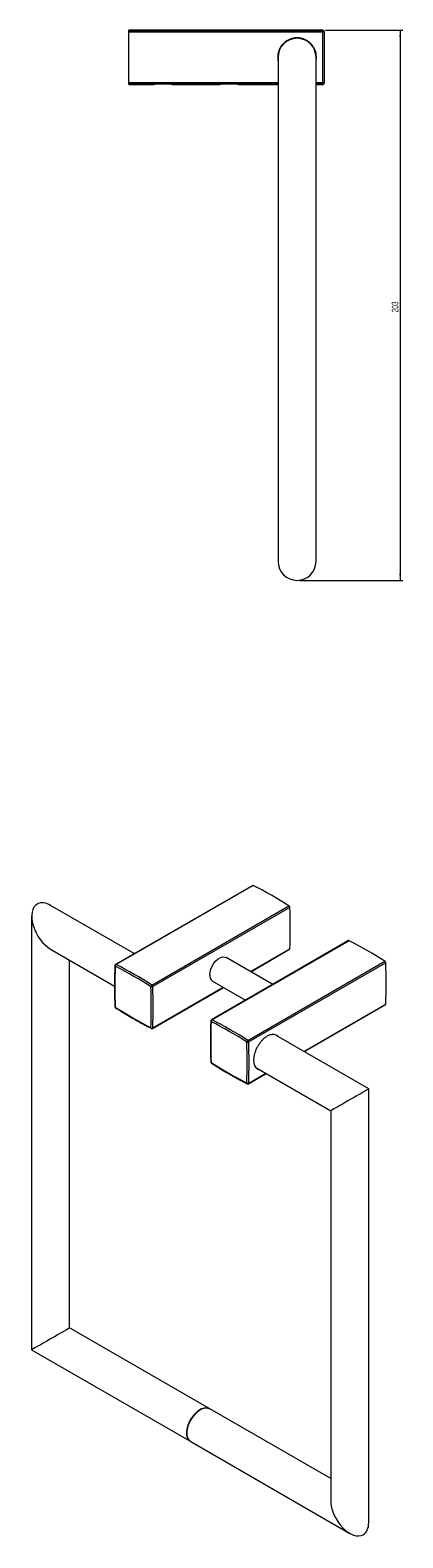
# Model space of a CAD drawing. Header units: millimetres. Extents: x -364 to 207, y 6 to 563.
# Tile 2 of 2: x 69 to 207, y 6 to 563. Entities that reach past the tile are written whole.
import ezdxf

# ---------------------------------------------------------------- set-up
doc = ezdxf.new("R2010")
doc.units = ezdxf.units.MM
doc.styles.add('SLDTEXTSTYLE0', font='TXT', dxfattribs={"width": 0.605})
doc.dimstyles.new('SLDDIMSTYLE0', dxfattribs={"dimtxt": 2.311487, "dimasz": 2.5, "dimexe": 0, "dimexo": 0.0625, "dimgap": 0.577872, "dimtad": 1, "dimtoh": 1, "dimrnd": 1e-09, "dimzin": 12, "dimdsep": 46, "dimtxsty": 'SLDTEXTSTYLE0', "dimsah": 1, "dimcen": 0.09, "dimadec": 0, "dimazin": 0, "dimtfac": 1, "dimtofl": 0, "dimtmove": 0, "dimatfit": 3, "dimfxl": 1, "dimfrac": 2, "dimtolj": 1, "dimtzin": 12, "dimarcsym": 0})

# ---------------------------------------------------------------- blocks, each defined once
blk = doc.blocks.new('*D3')
at = {"color": 7, "linetype": 'Continuous', "lineweight": 0}
for p, q in [((178.32, 562.57), (206.82, 562.57)), ((205.82, 562.57), (205.82, 359.57)), ((168.82, 359.57), (206.82, 359.57))]:
    blk.add_line(p, q, dxfattribs=at)
for points in [[(205.82, 562.57), (205.51, 560.07), (206.13, 560.07)], [(205.82, 359.57), (206.13, 362.07), (205.51, 362.07)]]:
    blk.add_solid(points, dxfattribs=at)
at = {"color": 7, "linetype": 'Continuous', "lineweight": 0, "insert": (202.75, 458.43), "char_height": 2.381, "attachment_point": 1, "rotation": 90, "style": 'SLDTEXTSTYLE0'}
blk.add_mtext('203', dxfattribs=at)

msp = doc.modelspace()

# ---------------------------------------------------------------- linework, layer by layer
at = {"color": 7, "linetype": 'Continuous', "lineweight": 15}
for p, q in [((177.316, 562.57), (105.816, 562.57)), ((105.816, 562.342), (105.816, 562.57)), ((105.816, 561.867), (105.816, 562.342)), ((105.816, 562.342), (177.316, 562.342)), ((105.816, 543.272), (105.816, 561.867)), ((177.316, 561.867), (105.816, 561.867)), ((177.316, 562.342), (177.316, 561.867)), ((177.316, 543.272), (177.316, 561.867)), ((177.816, 562.07), (177.816, 561.843)), ((177.816, 561.843), (177.816, 543.296)), ((160.816, 552.57), (160.816, 366.57)), ((174.816, 366.57), (174.816, 552.57)), ((105.816, 542.797), (105.816, 543.272)), ((105.816, 542.57), (105.816, 542.797)), ((105.816, 542.57), (114.826, 542.57)), ((121.806, 542.57), (139.326, 542.57)), ((146.306, 542.57), (160.816, 542.57)), ((174.816, 542.57), (177.316, 542.57)), ((177.316, 543.272), (177.316, 542.797)), ((177.816, 543.296), (177.816, 543.07)), ((151.454, 247.045), (100.896, 217.859)), ((151.686, 247.03), (101.128, 217.843)), ((107.805, 221.847), (76.946, 239.662)), ((114.277, 210.253), (164.835, 239.439)), ((69.947, 235.621), (69.947, 75.661)), ((165.171, 238.857), (114.613, 209.671)), ((76.947, 223.496), (100.497, 209.901)), ((186.809, 226.635), (136.251, 197.448)), ((187.042, 226.62), (136.484, 197.433)), ((150.714, 215.178), (165.068, 223.464)), ((83.947, 83.744), (83.947, 219.455)), ((158.838, 210.488), (141.669, 220.399)), ((149.632, 189.842), (200.191, 219.029)), ((200.526, 218.447), (149.968, 189.261)), ((136.669, 211.739), (148.837, 204.714)), ((114.51, 194.278), (140.713, 209.404)), ((170.392, 185.717), (200.423, 203.054)), ((194.249, 171.945), (160.301, 191.542)), ((152.625, 179.808), (180.249, 163.861)), ((149.865, 173.867), (156.39, 177.634)), ((194.249, 11.985), (194.249, 171.945)), ((180.249, 163.861), (180.249, 20.068)), ((135.601, 53.925), (83.947, 83.744)), ((69.947, 75.661), (128.601, 41.8)), ((180.249, 28.15), (135.594, 53.929)), ((128.595, 41.804), (187.25, 7.943))]:
    msp.add_line(p, q, dxfattribs=at)
at = {"color": 8, "linetype": 'Continuous', "lineweight": 15}
for p, q in [((177.316, 562.342), (177.316, 562.57)), ((105.816, 543.272), (160.816, 543.272)), ((160.816, 542.797), (105.816, 542.797)), ((174.816, 543.272), (177.316, 543.272)), ((177.316, 542.797), (174.816, 542.797)), ((177.316, 542.57), (177.316, 542.797)), ((150.584, 215.253), (165.171, 223.674)), ((114.613, 194.487), (140.583, 209.479)), ((170.262, 185.792), (200.526, 203.263)), ((149.968, 174.077), (156.261, 177.709))]:
    msp.add_line(p, q, dxfattribs=at)
at = {"color": 142, "linetype": 'Continuous', "lineweight": 0, "true_color": 0x0080c0, "flags": 128}
for points in [[(135.633, 214.028), (135.736, 215.064), (136.038, 216.159), (136.523, 217.249), (137.161, 218.27), (137.915, 219.163), (138.743, 219.876), (139.595, 220.368), (140.423, 220.61), (141.177, 220.589), (141.669, 220.399)], [(128.601, 41.8), (128.513, 41.854), (127.9, 42.414), (127.459, 43.198), (127.208, 44.173), (127.158, 45.298), (127.309, 46.529), (127.657, 47.814), (128.187, 49.102), (128.877, 50.338), (129.699, 51.473), (130.619, 52.461), (131.6, 53.26), (132.602, 53.838), (133.583, 54.172), (134.503, 54.247), (135.325, 54.061), (135.601, 53.925)]]:
    msp.add_lwpolyline(points, dxfattribs=at)
at = {"color": 7, "linetype": 'Continuous', "lineweight": 15, "flags": 128}
msp.add_lwpolyline([(135.594, 53.929), (135.319, 54.064), (134.497, 54.25), (133.577, 54.175), (132.596, 53.842), (131.594, 53.264), (130.613, 52.464), (129.693, 51.477), (128.871, 50.342), (128.181, 49.105), (127.651, 47.818), (127.303, 46.533), (127.151, 45.302), (127.202, 44.176), (127.453, 43.201), (127.894, 42.418), (128.507, 41.857), (128.595, 41.804)], dxfattribs=at)
at = {"color": 7, "linetype": 'Continuous', "lineweight": 15}
for centre, radius, start, end in [((177.316, 562.07), 0.5, 0, 90), ((177.317, 561.843), 0.5, 0.03427, 90.03423), ((177.441, 559.291), 2.579, 81.63287, 92.77138), ((167.816, 552.57), 7, 90, 180), ((167.816, 552.57), 7, 0, 90), ((177.441, 545.848), 2.579, 267.22862, 278.36713), ((177.317, 543.297), 0.5, 269.96577, 359.96573), ((177.316, 543.07), 0.5, 270, 0), ((167.816, 366.57), 7, 180, 270), ((167.816, 366.57), 7, 270, 0), ((151.556, 246.826), 0.242, 57.43284, 115.05973), ((68.703, 88.098), 179.292, 57.57602, 62.42936), ((164.394, 238.797), 0.78, 4.47829, 55.52171), ((-14.003, 231.265), 179.335, 357.57372, 2.42628), ((164.94, 223.657), 0.232, 303.50942, 4.00007), ((186.911, 226.416), 0.242, 57.43284, 115.05973), ((104.058, 67.688), 179.292, 57.57602, 62.42936), ((279.496, 209.649), 178.864, 177.57372, 182.42628), ((101.145, 217.425), 0.5, 119.99731, 177.51296), ((101.53, 217.224), 0.738, 122.96552, 180.22923), ((18.026, 58.708), 178.82, 57.57602, 62.42936), ((18.145, 58.912), 179.292, 57.57602, 62.42936), ((199.749, 218.386), 0.78, 4.47829, 55.52171), ((21.352, 210.855), 179.335, 357.57372, 2.42628), ((114.706, 209.573), 0.803, 122.25551, 174.47071), ((114.239, 210.382), 0.803, 245.53378, 297.74026), ((-64.797, 202.079), 178.864, 357.57372, 2.42628), ((113.836, 209.61), 0.78, 4.47829, 55.52171), ((-64.562, 202.079), 179.335, 357.57372, 2.42628), ((101.145, 202.281), 0.5, 182.36841, 237.6339), ((196.672, 353.02), 178.82, 237.57602, 242.42936), ((200.296, 203.247), 0.232, 303.50942, 4.00007), ((314.851, 189.239), 178.864, 177.57372, 182.42628), ((136.501, 197.015), 0.5, 119.99731, 177.51296), ((136.885, 196.814), 0.738, 122.96552, 180.22923), ((53.382, 38.297), 178.82, 57.57602, 62.42936), ((53.5, 38.502), 179.292, 57.57602, 62.42936), ((114.278, 195.144), 0.738, 239.77467, 297.03032), ((114.26, 194.711), 0.5, 242.49014, 299.99731), ((150.061, 189.163), 0.803, 122.25551, 174.47071), ((149.594, 189.972), 0.803, 245.53378, 297.74026), ((-29.442, 181.668), 178.864, 357.57372, 2.42628), ((149.191, 189.2), 0.78, 4.47829, 55.52171), ((-29.206, 181.669), 179.335, 357.57372, 2.42628), ((136.501, 181.871), 0.5, 182.36841, 237.6339), ((232.027, 332.61), 178.82, 237.57602, 242.42936), ((149.633, 174.734), 0.738, 239.77467, 297.03032), ((149.615, 174.301), 0.5, 242.49014, 299.99731)]:
    msp.add_arc(centre, radius, start, end, dxfattribs=at)
at = {"color": 8, "linetype": 'Continuous', "lineweight": 15}
for centre, radius, start, end in [((100.904, 217.454), 0.258, 181.46468, 244.2995), ((100.998, 217.639), 0.242, 57.43284, 115.05973), ((100.877, 202.295), 0.233, 188.37298, 248.65983), ((101.023, 202.042), 0.234, 171.34524, 231.63046), ((136.266, 197.048), 0.265, 182.33947, 243.42471), ((136.353, 197.229), 0.242, 57.43284, 115.05973), ((114.17, 194.491), 0.265, 176.57917, 237.66415), ((114.376, 194.474), 0.238, 304.34624, 3.16325), ((136.232, 181.885), 0.233, 188.34771, 248.66227), ((136.378, 181.632), 0.233, 171.3428, 231.65575), ((149.519, 174.077), 0.258, 175.70463, 238.53869), ((149.731, 174.064), 0.238, 304.34624, 3.16325)]:
    msp.add_arc(centre, radius, start, end, dxfattribs=at)
at = {"color": 142, "linetype": 'Continuous', "lineweight": 0, "true_color": 0x0080c0}
msp.add_arc((138.041, 213.739), 2.425, 173.14287, 235.54495, dxfattribs=at)
at = {"color": 7, "linetype": 'Continuous', "lineweight": 15}
for centre, major_axis, ratio, start_param, end_param in [((76.947, 231.579), (-4.95, 8.573), 0.5773346, 6.2831447, 8.6394204), ((76.947, 231.579), (-4.95, 8.573), 0.5773346, 5.4978278, 6.2831447), ((187.249, 167.903), (7, 4.042), 0.0000704, 0.7853575, 3.1416333), ((187.249, 167.903), (7, 4.042), 0.0000704, 0.0000406, 0.7853575), ((76.947, 79.702), (7, 4.042), 0.0000704, 6.2831447, 9.4247373), ((187.249, 16.026), (-4.95, 8.573), 0.5773346, 0.7853575, 3.141552), ((187.249, 16.026), (-4.95, 8.573), 0.5773346, 3.141552, 3.9269502)]:
    msp.add_ellipse(centre, major_axis=major_axis, ratio=ratio, start_param=start_param, end_param=end_param, dxfattribs=at)
for points, knots in [([(174.816, 551.176), (174.874, 551.508), (175, 552.242), (174.95, 553.388), (174.715, 554.579), (174.281, 555.703), (173.661, 556.747), (172.881, 557.665), (171.949, 558.446), (170.909, 559.054), (169.771, 559.483), (168.588, 559.712), (167.372, 559.74), (166.181, 559.565), (165.025, 559.189), (163.959, 558.63), (162.993, 557.893), (162.171, 557.012), (161.502, 555.997), (161.019, 554.893), (160.721, 553.712), (160.645, 552.515), (160.683, 551.651), (160.803, 551.22), (160.816, 551.17)], [0, 0, 0, 0, 0.0398902, 0.0882747, 0.1352715, 0.1836305, 0.23064, 0.2790111, 0.3260489, 0.3744508, 0.4214884, 0.4698918, 0.516901, 0.5652742, 0.612271, 0.6606295, 0.7076494, 0.7560315, 0.8030739, 0.8514812, 0.8985104, 0.9469051, 0.993906, 1, 1, 1, 1]), ([(121.795, 542.57), (121.766, 542.57), (121.707, 542.572), (121.146, 542.581), (120.291, 542.592), (119.202, 542.6), (118.008, 542.602), (116.846, 542.597), (115.844, 542.586), (115.153, 542.576), (114.817, 542.57), (114.86, 542.57), (114.872, 542.571)], [0, 0, 0, 0, 0.0991639, 0.2051513, 0.3116975, 0.4191582, 0.5274838, 0.6362649, 0.7449064, 0.8528605, 0.9598598, 1, 1, 1, 1]), ([(146.295, 542.57), (146.266, 542.57), (146.207, 542.572), (145.646, 542.581), (144.791, 542.592), (143.702, 542.6), (142.508, 542.602), (141.346, 542.597), (140.344, 542.586), (139.653, 542.576), (139.317, 542.57), (139.36, 542.57), (139.372, 542.571)], [0, 0, 0, 0, 0.0991639, 0.2051513, 0.3116975, 0.4191582, 0.5274838, 0.6362649, 0.7449064, 0.8528605, 0.9598598, 1, 1, 1, 1]), ([(100.646, 217.447), (100.609, 216.485), (100.502, 213.693), (100.462, 209.089), (100.54, 204.965), (100.628, 202.707), (100.646, 202.261)], [0, 0, 0, 0, 0.1944276, 0.5637908, 0.9137393, 1, 1, 1, 1]), ([(100.878, 201.859), (101.73, 201.325), (104.199, 199.776), (108.207, 197.416), (111.74, 195.466), (113.651, 194.465), (114.029, 194.267)], [0, 0, 0, 0, 0.1944134, 0.5637854, 0.9137382, 1, 1, 1, 1]), ([(136.001, 197.037), (135.964, 196.074), (135.858, 193.283), (135.817, 188.678), (135.895, 184.554), (135.984, 182.297), (136.001, 181.851)], [0, 0, 0, 0, 0.1944276, 0.5637908, 0.9137393, 1, 1, 1, 1]), ([(156.752, 191.347), (156.472, 191.169), (155.905, 190.809), (155.088, 190.074), (154.316, 189.212), (153.622, 188.247), (153.014, 187.195), (152.518, 186.105), (152.137, 184.987), (151.889, 183.895), (151.775, 182.84), (151.799, 181.873), (151.963, 181.001), (152.258, 180.268), (152.681, 179.672), (153.223, 179.265), (153.665, 179.051), (153.94, 179.031), (153.977, 179.028)], [0, 0, 0, 0, 0.0651102, 0.1321095, 0.1972195, 0.2642161, 0.3293549, 0.3963816, 0.4615382, 0.528586, 0.5937111, 0.6607268, 0.7258203, 0.7928006, 0.8579117, 0.9249086, 0.990059, 1, 1, 1, 1]), ([(160.977, 191.152), (160.897, 191.248), (160.659, 191.53), (160.134, 191.825), (159.438, 192.028), (158.656, 192.038), (157.931, 191.881), (157.289, 191.637), (156.931, 191.444), (156.752, 191.347)], [0, 0, 0, 0, 0.0876915, 0.2587055, 0.434676, 0.6057331, 0.7817554, 0.8902624, 1, 1, 1, 1]), ([(136.233, 181.449), (137.085, 180.915), (139.555, 179.366), (143.562, 177.005), (147.095, 175.056), (149.006, 174.055), (149.384, 173.857)], [0, 0, 0, 0, 0.1944134, 0.5637854, 0.9137382, 1, 1, 1, 1])]:
    msp.add_open_spline(points, degree=3, knots=knots, dxfattribs=at)

# ---------------------------------------------------------------- dimensions: what is measured, and where the dimension line sits
at = {"color": 7, "linetype": 'Continuous', "lineweight": 0}
dim = msp.add_linear_dim(base=(205.816, 359.57), p1=(177.316, 562.57), p2=(167.816, 359.57), angle=90, dimstyle='SLDDIMSTYLE0', dxfattribs=at)
dim.commit()
dim.dimension.update_dxf_attribs({"geometry": '*D3', "text_midpoint": (205.816, 461.07), "dimtype": 160})

doc.saveas('drawing.dxf')
